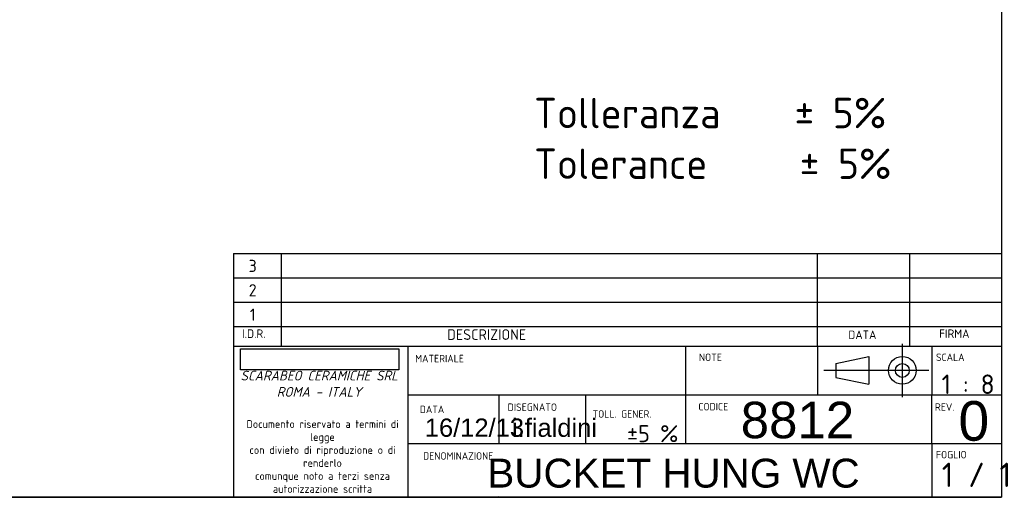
# Model space of a CAD drawing. Header units: millimetres. Extents: x 11 to 285, y 7 to 203.
# Tile 3 of 9: x 123 to 285, y 7 to 86. Entities that reach past the tile are written whole.
import ezdxf
from ezdxf.enums import TextEntityAlignment as Align
from ezdxf.lldxf.tags import DXFTag

# ---------------------------------------------------------------- set-up
doc = ezdxf.new("R2010")
doc.units = ezdxf.units.MM
for name, color, linetype in [('1', 7, 'Continuous'), ('Default', 7, 'Continuous'), ('Predefinito', 7, 'Continuous')]:
    doc.layers.add(name, color=color, linetype=linetype)
doc.styles.add('SEACAD_Arial', font='arial.ttf')
doc.styles.add('SEACAD_Solid_Edge_ISOB', font='seisobd.ttf')
tags = doc.linetypes.add('CENTER2', pattern=[28.575, 19.05, -3.175, 3.175, -3.175]).pattern_tags.tags
tags[10:11] = [DXFTag(74, 4), DXFTag(75, 0), DXFTag(340, '0'), DXFTag(46, 0.0), DXFTag(50, 0.0), DXFTag(44, 0.0), DXFTag(45, 0.0)]
tags[8:9] = [DXFTag(74, 4), DXFTag(75, 0), DXFTag(340, '0'), DXFTag(46, 0.0), DXFTag(50, 0.0), DXFTag(44, 0.0), DXFTag(45, 0.0)]
tags[6:7] = [DXFTag(74, 4), DXFTag(75, 0), DXFTag(340, '0'), DXFTag(46, 0.0), DXFTag(50, 0.0), DXFTag(44, 0.0), DXFTag(45, 0.0)]
tags[4:5] = [DXFTag(74, 4), DXFTag(75, 0), DXFTag(340, '0'), DXFTag(46, 0.0), DXFTag(50, 0.0), DXFTag(44, 0.0), DXFTag(45, 0.0)]
picture_1 = doc.add_image_def('image1.jpg', size_in_pixel=(300, 40))

# ---------------------------------------------------------------- blocks, each defined once
blk = doc.blocks.new('SEANNOT_GROUP13')
at = {"layer": 'Default', "color": 7, "linetype": 'Continuous', "style": 'SEACAD_Arial'}
blk.add_text('16/12/13', height=3, dxfattribs=at).set_placement((189.56, 20.23), align=Align.TOP_LEFT)
blk = doc.blocks.new('SEANNOT_GROUP14')
at = {"layer": 'Default', "color": 7, "linetype": 'Continuous', "style": 'SEACAD_Solid_Edge_ISOB'}
blk.add_text('1 / 1', height=4, dxfattribs=at).set_placement((274.53, 12.97), align=Align.TOP_LEFT)
blk = doc.blocks.new('SEANNOT_GROUP15')
at = {"layer": 'Predefinito', "color": 7, "linetype": 'CENTER2'}
for p, q in [((268.05, 32.51), (268.05, 23.76)), ((272.43, 28.14), (263.68, 28.14))]:
    blk.add_line(p, q, dxfattribs=at)
blk = doc.blocks.new('SEANNOT_GROUP16')
at = {"layer": 'Predefinito', "color": 7, "linetype": 'CENTER2'}
blk.add_line((264.58, 28.14), (255.17, 28.14), dxfattribs=at)
blk = doc.blocks.new('SEANNOT_GROUP17')
at = {"layer": 'Predefinito', "color": 7, "linetype": 'Continuous', "style": 'SEACAD_Arial'}
blk.add_text('BUCKET HUNG WC', height=4.75, dxfattribs=at).set_placement((199.85, 13.63), align=Align.TOP_LEFT)
blk = doc.blocks.new('SEANNOT_GROUP19')
at = {"layer": 'Predefinito', "color": 7, "linetype": 'Continuous', "style": 'SEACAD_Arial'}
blk.add_text('i.fialdini', height=3, dxfattribs=at).set_placement((203.89, 20.22), align=Align.TOP_LEFT)
blk = doc.blocks.new('SEANNOT_GROUP21')
at = {"layer": 'Predefinito', "color": 7, "linetype": 'Continuous', "style": 'SEACAD_Arial'}
blk.add_text('8812', height=6, dxfattribs=at).set_placement((241.49, 22.99), align=Align.TOP_LEFT)
blk = doc.blocks.new('SEANNOT_GROUP22')
at = {"layer": 'Predefinito', "color": 7, "linetype": 'Continuous', "style": 'SEACAD_Arial'}
blk.add_text('0', height=6.5, dxfattribs=at).set_placement((277.28, 23.09), align=Align.TOP_LEFT)

msp = doc.modelspace()

# ---------------------------------------------------------------- linework, layer by layer
at = {"layer": '1', "color": 7, "linetype": 'Continuous'}
for p, q in [((284.3566, 202.845), (284.3566, 7.2813)), ((158.1293, 47.3492), (284.3566, 47.3492)), ((254.0877, 32.148), (254.0877, 47.348)), ((269.2877, 32.148), (269.2877, 47.348)), ((158.1293, 43.3492), (284.3566, 43.3492)), ((158.1293, 39.3492), (284.3566, 39.3492)), ((158.1293, 35.3492), (284.3566, 35.3492)), ((158.1293, 32.148), (284.3566, 32.148)), ((254.0877, 32.148), (254.0877, 24.148)), ((272.887, 32.148), (272.887, 24.148)), ((257.0986, 29.2778), (262.5353, 30.4173)), ((257.0986, 29.2778), (257.0986, 26.9987)), ((262.5353, 30.4173), (262.5353, 25.8591)), ((257.0986, 26.9987), (262.5353, 25.8591)), ((186.7808, 24.148), (284.3566, 24.148)), ((272.887, 16.148), (272.887, 24.148)), ((186.7808, 16.148), (284.3566, 16.148)), ((272.887, 16.148), (272.887, 7.4715)), ((284.3566, 7.2813), (10.8564, 7.2813)), ((88.7928, 7.3094), (284.3566, 7.3094))]:
    msp.add_line(p, q, dxfattribs=at)
for radius in [2.2791, 1.1396]:
    msp.add_circle((268.0508, 28.1382), radius, dxfattribs=at)
at = {"layer": 'Predefinito', "color": 7, "linetype": 'Continuous'}
for p, q in [((158.1293, 47.3492), (158.1293, 7.4489)), ((165.9434, 47.3492), (165.9434, 32.148)), ((186.7808, 32.148), (186.7808, 7.4489)), ((232.4353, 32.148), (232.4353, 16.148)), ((201.7143, 24.148), (201.7143, 16.148)), ((215.9586, 24.148), (215.9586, 16.148)), ((201.7143, 7.4715), (201.7143, 7.4489))]:
    msp.add_line(p, q, dxfattribs=at)

# ---------------------------------------------------------------- block references
at = {"layer": 'Default'}
for name in ['SEANNOT_GROUP13', 'SEANNOT_GROUP14']:
    msp.add_blockref(name, (0, 0), dxfattribs=at)
at = {"layer": 'Predefinito'}
for name in ['SEANNOT_GROUP15', 'SEANNOT_GROUP16', 'SEANNOT_GROUP21', 'SEANNOT_GROUP22', 'SEANNOT_GROUP19', 'SEANNOT_GROUP17']:
    msp.add_blockref(name, (0, 0), dxfattribs=at)

# ---------------------------------------------------------------- texts
at = {"layer": '1', "char_height": 2.5}
for s, insert, width, attachment_point in [('{\\fSolid Edge ISO|b0||i0||c0|p34;\\C7;\\H1.224;\\W1.;NOTE}', (234.6244, 29.6843), 10.809979, 7), ('{\\fSolid Edge ISO|b0||i0||c0|p34;\\C7;\\H1.224;\\W1.;SCALA}', (273.5792, 29.6843), 5.936299, 7), ('{\\fSolid Edge ISO|b0||i0||c0|p34;\\C7;\\H1.224;\\W1.;MATERIALE}', (187.973, 29.4728), 10.809979, 7), ('{\\fSolid Edge ISO|b0||i0||c0|p34;\\C7;\\H3.2;\\W1.;1 : 8}', (278.8675, 24.2623), 9.508103, 8), ('{\\fSolid Edge ISO|b0||i0||c0|p34;\\C7;\\H1.224;\\W1.;DISEGNATO}', (203.1816, 21.4782), 10.809979, 7), ('{\\fSolid Edge ISO|b0||i0||c0|p34;\\C7;\\H2.8;\\W1.;±5 %}', (222.7911, 16.3396), 8.979776, 7), ('{\\fSolid Edge ISO|b0||i0||c0|p34;\\C7;\\H1.224;\\W1.;CODICE}', (234.5252, 21.5634), 10.809979, 7), ('{\\fSolid Edge ISO|b0||i0||c0|p34;\\C7;\\H1.224;\\W1.;REV.}', (273.4061, 21.4974), 4.565089, 7), ('{\\fSolid Edge ISO|b0||i0||c0|p34;\\C7;\\H1.224;\\W1.;DATA}', (188.7404, 21.12), 10.809979, 7), ('{\\fSolid Edge ISO|b0||i0||c0|p34;\\C7;\\H1.224;\\W1.;TOLL. GENER.}', (217.1415, 20.3681), 10.809979, 7), ('{\\fSolid Edge ISO|b0||i0||c0|p34;\\C7;\\H1.220895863;\\W1.;DENOMINAZIONE}', (189.2884, 13.4635), 15.764324, 7), ('{\\fSolid Edge ISO|b0||i0||c0|p34;\\C7;\\H1.224;\\W1.;FOGLIO}', (273.5792, 13.6843), 8.748316, 7)]:
    msp.add_mtext(s, dxfattribs=dict(at, insert=insert, width=width, attachment_point=attachment_point))
at = {"layer": 'Default', "insert": (207.5276, 72.9419), "char_height": 2.5, "width": 68.209645, "attachment_point": 1}
msp.add_mtext('{\\fSolid Edge ISO|b0||i0||c0|p34;\\C7;\\H5.;\\W1.;Tolleranza    ± 5%\\P}{\\fSolid Edge ISO|b0||i0||c0|p34;\\C7;\\H5.;\\W1.;Tolerance     ± 5%}', dxfattribs=at)
at = {"layer": 'Predefinito', "char_height": 2.5}
for s, insert, width, attachment_point in [('{\\fSolid Edge ISO|b0||i0||c0|p34;\\C7;\\H2.;\\W1.;3}', (161.2704, 45.3109), 5.52284, 5), ('{\\fSolid Edge ISO|b0||i0||c0|p34;\\C7;\\H2.;\\W1.;2}', (161.2704, 41.3109), 5.52284, 5), ('{\\fSolid Edge ISO|b0||i0||c0|p34;\\C7;\\H2.;\\W1.;1}', (161.2704, 37.3109), 5.52284, 5), ('{\\fSolid Edge ISO|b0||i0||c0|p34;\\C7;\\H1.4;\\W1.;I.D.R.}', (161.4558, 34.8773), 6.334565, 2), ('{\\fSolid Edge ISO|b0||i0||c0|p34;\\C7;\\H1.75;\\W1.;DESCRIZIONE}', (199.7302, 34.9045), 117.451651, 2), ('{\\fSolid Edge ISO|b0||i0||c0|p34;\\C7;\\H1.4;\\W1.;DATA}', (261.4826, 34.6964), 14.793546, 2), ('{\\fSolid Edge ISO|b0||i0||c0|p34;\\C7;\\H1.4;\\W1.;FIRMA}', (276.5949, 34.876), 14.433669, 2), ('{\\fSolid Edge ISO|b1||i1||c0|p34;\\C7;\\H1.6;\\W1.;SCARABEO CERAMICHE SRL\\P}{\\fSolid Edge ISO|b1||i1||c0|p34;\\C7;\\H1.6;\\W1.;ROMA - ITALY\\P}', (172.206, 28.0795), 25.25711, 2), ('{\\fSolid Edge ISO|b0||i0||c0|p34;\\C7;\\H1.28;\\W1.;Documento riservato a termini di legge\\P}{\\fSolid Edge ISO|b0||i0||c0|p34;\\C7;\\H1.28;\\W1.;con divieto di riproduzione o di renderlo\\P}{\\fSolid Edge ISO|b0||i0||c0|p34;\\C7;\\H1.28;\\W1.;comunque noto a terzi senza \\P}{\\fSolid Edge ISO|b0||i0||c0|p34;\\C7;\\H1.28;\\W1.;autorizzazione scritta}', (172.7501, 19.9633), 26.521286, 2)]:
    msp.add_mtext(s, dxfattribs=dict(at, insert=insert, width=width, attachment_point=attachment_point))

# ---------------------------------------------------------------- pictures from other files: only their frames are drawn
image = msp.add_image(picture_1, insert=(159.2878, 28.2286), size_in_units=(26.0238, 3.4698))

doc.saveas('drawing.dxf')
